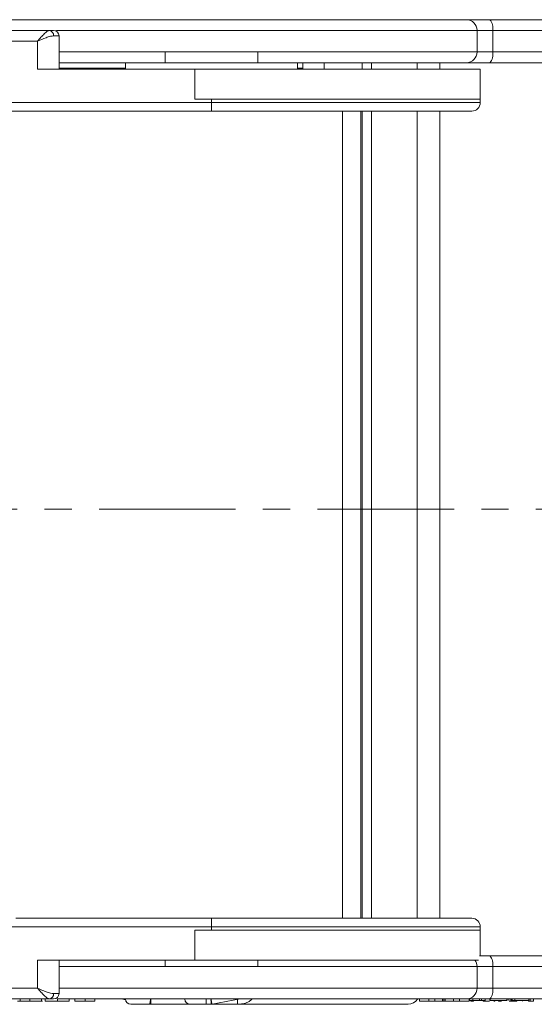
# Model space of a CAD drawing. Header units: millimetres. Extents: x 8853 to 11418, y 45 to 1005.
# Tile 35 of 256: x 9468 to 9516, y 263 to 355. Entities that reach past the tile are written whole.
import ezdxf

# ---------------------------------------------------------------- set-up
doc = ezdxf.new("R2010")
doc.units = ezdxf.units.MM
doc.linetypes.add('CENTERX2', pattern=[20.32, 12.7, -2.54, 2.54, -2.54])

msp = doc.modelspace()

# ---------------------------------------------------------------- linework, layer by layer
at = {"color": 7, "linetype": 'Continuous', "lineweight": 15}
for p, q in [((9509.625, 354.671), (9511.813, 354.671)), ((9511.813, 354.671), (9533.728, 354.671)), ((9470.849, 353.671), (9429.917, 353.671)), ((9471.488, 353.671), (9510.613, 353.671)), ((9510.613, 351.671), (9510.613, 353.671)), ((9510.613, 353.671), (9512.071, 353.671)), ((9512.071, 353.671), (9512.071, 351.671)), ((9512.071, 353.671), (9533.987, 353.671)), ((9429.917, 352.671), (9469.731, 352.671)), ((9469.731, 352.671), (9469.731, 350.071)), ((9471.731, 353.171), (9471.222, 353.171)), ((9471.731, 350.071), (9471.731, 353.171)), ((9471.731, 351.671), (9481.617, 351.671)), ((9481.617, 351.671), (9490.217, 351.671)), ((9490.217, 351.671), (9510.613, 351.671)), ((9512.071, 351.671), (9510.613, 351.671)), ((9512.071, 351.671), (9533.987, 351.671)), ((9471.731, 350.671), (9481.617, 350.671)), ((9477.917, 350.671), (9477.917, 350.071)), ((9490.217, 350.671), (9509.625, 350.671)), ((9493.917, 350.071), (9493.917, 350.671)), ((9494.395, 350.671), (9494.395, 350.071)), ((9496.395, 350.071), (9496.395, 350.671)), ((9499.917, 350.671), (9499.917, 350.071)), ((9500.795, 350.071), (9500.795, 350.671)), ((9505.038, 350.671), (9505.038, 350.071)), ((9507.159, 350.671), (9507.159, 350.071)), ((9509.625, 350.671), (9511.813, 350.671)), ((9511.813, 350.671), (9533.728, 350.671)), ((9469.731, 350.071), (9484.355, 350.071)), ((9471.731, 350.171), (9477.917, 350.171)), ((9472.21, 350.171), (9472.21, 350.071)), ((9484.355, 350.071), (9484.355, 347.271)), ((9510.916, 350.071), (9484.355, 350.071)), ((9493.917, 350.171), (9494.395, 350.171)), ((9510.916, 347.268), (9510.916, 350.071)), ((9485.917, 346.971), (9446.102, 346.971)), ((9484.355, 347.271), (9510.594, 347.271)), ((9485.917, 347.271), (9485.917, 346.971)), ((9485.917, 346.171), (9485.917, 346.971)), ((9510.917, 346.971), (9485.917, 346.971)), ((9510.917, 347.271), (9510.594, 347.271)), ((9510.917, 346.971), (9510.917, 347.275)), ((9485.917, 346.171), (9462.264, 346.171)), ((9498.112, 346.171), (9498.112, 271.171)), ((9499.812, 271.171), (9499.812, 346.171)), ((9499.917, 346.171), (9499.917, 271.171)), ((9500.795, 271.171), (9500.795, 346.171)), ((9505.038, 346.171), (9505.038, 271.171)), ((9507.159, 346.171), (9507.159, 271.171)), ((9467.728, 271.171), (9485.917, 271.171)), ((9485.917, 270.371), (9485.917, 271.171)), ((9446.102, 270.371), (9485.917, 270.371)), ((9484.355, 270.071), (9484.355, 267.271)), ((9510.594, 270.071), (9484.355, 270.071)), ((9485.917, 270.371), (9485.917, 270.071)), ((9485.917, 270.371), (9510.917, 270.371)), ((9510.594, 270.071), (9510.917, 270.071)), ((9510.916, 267.671), (9510.916, 270.075)), ((9510.917, 270.068), (9510.917, 270.371)), ((9469.731, 267.271), (9469.731, 264.671)), ((9484.355, 267.271), (9469.731, 267.271)), ((9471.731, 264.171), (9471.731, 267.271)), ((9484.355, 267.271), (9510.734, 267.271)), ((9511.813, 267.671), (9510.855, 267.671)), ((9533.728, 267.671), (9511.813, 267.671)), ((9481.617, 266.671), (9471.731, 266.671)), ((9490.217, 266.671), (9481.617, 266.671)), ((9510.613, 266.671), (9490.217, 266.671)), ((9510.613, 264.671), (9510.613, 266.671)), ((9510.613, 266.671), (9512.071, 266.671)), ((9512.071, 266.671), (9512.071, 264.671)), ((9533.987, 266.671), (9512.071, 266.671)), ((9469.731, 264.671), (9429.917, 264.671)), ((9471.731, 264.671), (9510.613, 264.671)), ((9512.071, 264.671), (9510.613, 264.671)), ((9512.071, 264.671), (9533.987, 264.671)), ((9429.917, 263.671), (9470.849, 263.671)), ((9468.129, 263.671), (9468.129, 263.471)), ((9469.018, 263.471), (9469.018, 263.671)), ((9470.105, 263.671), (9470.105, 263.471)), ((9470.436, 263.671), (9470.436, 263.471)), ((9471.222, 264.171), (9471.731, 264.171)), ((9471.591, 263.471), (9471.591, 263.671)), ((9509.625, 263.671), (9471.597, 263.671)), ((9472.68, 263.671), (9472.68, 263.471)), ((9473.191, 263.671), (9473.191, 263.471)), ((9474.154, 263.471), (9474.154, 263.671)), ((9475.075, 263.671), (9475.075, 263.471)), ((9477.543, 263.671), (9477.93, 263.599)), ((9485.427, 263.171), (9485.427, 263.671)), ((9485.962, 263.18), (9488.583, 263.671)), ((9488.321, 263.671), (9488.321, 263.171)), ((9505.255, 263.671), (9505.255, 263.471)), ((9506.137, 263.671), (9506.137, 263.471)), ((9506.679, 263.671), (9506.679, 263.471)), ((9507.411, 263.671), (9507.411, 263.471)), ((9507.521, 263.671), (9507.521, 263.471)), ((9507.653, 263.671), (9507.653, 263.471)), ((9508.411, 263.471), (9508.411, 263.671)), ((9508.995, 263.671), (9508.995, 263.471)), ((9511.813, 263.671), (9509.625, 263.671)), ((9509.876, 263.671), (9509.876, 263.471)), ((9509.921, 263.671), (9509.921, 263.521)), ((9509.921, 263.671), (9509.921, 263.521)), ((9510.233, 263.521), (9509.921, 263.521)), ((9510.028, 263.521), (9510.028, 263.471)), ((9510.233, 263.671), (9510.233, 263.521)), ((9510.296, 263.521), (9510.296, 263.471)), ((9510.846, 263.521), (9510.846, 263.671)), ((9511.012, 263.671), (9511.012, 263.521)), ((9511.012, 263.521), (9511.358, 263.521)), ((9511.184, 263.471), (9511.184, 263.521)), ((9511.358, 263.671), (9511.358, 263.521)), ((9511.794, 263.671), (9511.794, 263.521)), ((9533.728, 263.671), (9511.813, 263.671)), ((9511.826, 263.671), (9511.826, 263.521)), ((9512.272, 263.521), (9512.272, 263.471)), ((9512.603, 263.521), (9512.603, 263.471)), ((9513.376, 263.521), (9513.376, 263.671)), ((9513.503, 263.521), (9513.503, 263.671)), ((9513.704, 263.671), (9513.704, 263.471)), ((9513.822, 263.671), (9513.822, 263.521)), ((9513.822, 263.521), (9513.878, 263.521)), ((9513.859, 263.521), (9513.859, 263.471)), ((9513.878, 263.671), (9513.878, 263.521)), ((9514.132, 263.521), (9513.878, 263.521)), ((9514.132, 263.671), (9514.132, 263.521)), ((9515.43, 263.521), (9514.132, 263.521)), ((9514.308, 263.521), (9514.308, 263.471)), ((9514.846, 263.521), (9514.846, 263.471)), ((9515.402, 263.471), (9515.402, 263.521)), ((9515.43, 263.671), (9515.43, 263.521)), ((9515.553, 263.521), (9515.553, 263.671)), ((9515.851, 263.671), (9515.851, 263.471)), ((9470.06, 263.471), (9470.203, 263.471)), ((9485.427, 263.171), (9488.321, 263.171)), ((9505.255, 263.471), (9506.137, 263.471)), ((9506.137, 263.471), (9506.679, 263.471)), ((9506.679, 263.471), (9507.411, 263.471)), ((9507.653, 263.471), (9508.411, 263.471)), ((9508.411, 263.471), (9508.995, 263.471)), ((9508.995, 263.471), (9509.876, 263.471)), ((9513.615, 263.471), (9513.704, 263.471)), ((9513.859, 263.471), (9514.308, 263.471)), ((9515.402, 263.471), (9515.851, 263.471))]:
    msp.add_line(p, q, dxfattribs=at)
at = {"color": 1, "linetype": 'CENTERX2', "lineweight": 13}
msp.add_line((9894.553, 309.171), (9223.614, 309.171), dxfattribs=at)
at = {"color": 7, "linetype": 'Continuous', "lineweight": 15}
for centre, radius, start, end in [((9509.619, 353.677), 0.994, 359.65247, 89.6482), ((9510.911, 353.905), 1.183, 348.63095, 40.39069), ((9470.775, 353.227), 0.451, 352.91865, 80.4798), ((9471.231, 353.171), 0.5, 0, 90), ((9509.619, 351.665), 0.994, 270.3518, 0.34753), ((9510.911, 351.438), 1.183, 319.60931, 11.36905), ((9510.117, 346.971), 0.8, 270, 0), ((9510.117, 270.371), 0.8, 0, 90), ((9509.606, 266.672), 1.007, 359.956, 36.49633), ((9510.911, 266.905), 1.183, 348.63095, 40.39069), ((9509.619, 264.665), 0.994, 270.3518, 0.34753), ((9510.911, 264.438), 1.183, 319.60931, 11.36905), ((9470.775, 264.116), 0.451, 279.5202, 7.08135), ((9471.231, 264.171), 0.5, 270, 0), ((9478.417, 263.671), 0.5, 180, 270), ((9460.083, 263.546), 20.177, 358.93505, 0.35495), ((9483.927, 263.671), 0.5, 180, 270), ((9506.044, 263.546), 20.177, 179.64505, 181.06495), ((9504.21, 264.171), 1, 270, 329.31685), ((9485.87, 263.671), 0.5, 270, 280.61966)]:
    msp.add_arc(centre, radius, start, end, dxfattribs=at)
for points, knots in [([(9461.917, 354.671), (9461.99, 354.671), (9462.141, 354.671), (9463.383, 354.671), (9465.42, 354.671), (9468.271, 354.671), (9471.772, 354.671), (9475.707, 354.671), (9479.843, 354.671), (9484.058, 354.671), (9488.354, 354.671), (9492.717, 354.671), (9496.989, 354.671), (9500.919, 354.671), (9504.281, 354.671), (9506.892, 354.671), (9508.748, 354.671), (9509.338, 354.671), (9509.625, 354.671)], [0, 0, 0, 0, 0.059601, 0.121983, 0.186388, 0.251844, 0.316954, 0.380718, 0.441799, 0.500077, 0.558989, 0.621006, 0.685287, 0.750615, 0.815914, 0.879786, 0.94138, 1, 1, 1, 1]), ([(9469.731, 352.671), (9469.837, 352.794), (9470.049, 353.039), (9470.359, 353.369), (9470.638, 353.619), (9470.781, 353.654), (9470.849, 353.671)], [0, 0, 0, 0, 0.2515188, 0.5017844, 0.7656323, 1, 1, 1, 1]), ([(9471.222, 353.171), (9471.127, 353.161), (9470.918, 353.14), (9470.419, 352.968), (9470.001, 352.788), (9469.731, 352.671)], [0, 0, 0, 0, 0.227067, 0.501595, 1, 1, 1, 1]), ([(9481.617, 351.671), (9481.616, 351.542), (9481.616, 351.346), (9481.616, 351.113), (9481.617, 350.92), (9481.616, 350.775), (9481.616, 350.686), (9481.616, 350.676), (9481.617, 350.671)], [0, 0, 0, 0, 0.243585, 0.370293, 0.500041, 0.718536, 0.851503, 1, 1, 1, 1]), ([(9490.217, 351.671), (9490.217, 351.542), (9490.217, 351.346), (9490.217, 351.114), (9490.216, 350.92), (9490.217, 350.775), (9490.217, 350.686), (9490.217, 350.676), (9490.217, 350.671)], [0, 0, 0, 0, 0.243378, 0.369967, 0.499586, 0.71828, 0.851368, 1, 1, 1, 1]), ([(9510.117, 346.171), (9510.038, 346.171), (9509.877, 346.171), (9508.761, 346.171), (9507.442, 346.171), (9505.778, 346.171), (9503.151, 346.171), (9499.914, 346.171), (9497.068, 346.171), (9494.159, 346.171), (9490.433, 346.171), (9487.392, 346.171), (9485.917, 346.171)], [0, 0, 0, 0, 0.116478, 0.239932, 0.304301, 0.368684, 0.5, 0.631316, 0.695685, 0.760068, 0.883522, 1, 1, 1, 1]), ([(9485.917, 271.171), (9487.392, 271.171), (9490.433, 271.171), (9494.159, 271.171), (9497.068, 271.171), (9499.914, 271.171), (9503.151, 271.171), (9505.778, 271.171), (9507.442, 271.171), (9508.761, 271.171), (9509.877, 271.171), (9510.038, 271.171), (9510.117, 271.171)], [0, 0, 0, 0, 0.116478, 0.239932, 0.304301, 0.368684, 0.5, 0.631316, 0.695685, 0.760068, 0.883522, 1, 1, 1, 1]), ([(9481.616, 267.271), (9481.616, 267.256), (9481.616, 267.19), (9481.616, 266.994), (9481.616, 266.799), (9481.617, 266.671)], [0, 0, 0, 0, 0.094782, 0.404529, 1, 1, 1, 1]), ([(9490.217, 266.671), (9490.217, 266.799), (9490.217, 266.994), (9490.217, 267.19), (9490.217, 267.256), (9490.217, 267.271)], [0, 0, 0, 0, 0.595467, 0.905216, 1, 1, 1, 1]), ([(9469.731, 264.671), (9470.001, 264.555), (9470.419, 264.374), (9470.918, 264.203), (9471.127, 264.181), (9471.222, 264.171)], [0, 0, 0, 0, 0.498405, 0.772925, 1, 1, 1, 1]), ([(9470.849, 263.671), (9470.781, 263.688), (9470.638, 263.724), (9470.359, 263.974), (9470.049, 264.304), (9469.837, 264.549), (9469.731, 264.671)], [0, 0, 0, 0, 0.234359, 0.498216, 0.748481, 1, 1, 1, 1]), ([(9480.164, 263.18), (9480.166, 263.186), (9480.168, 263.197), (9480.181, 263.258), (9480.195, 263.333), (9480.215, 263.433), (9480.238, 263.555), (9480.252, 263.63), (9480.259, 263.671)], [0, 0, 0, 0, 0.24166, 0.368694, 0.499829, 0.705384, 0.84166, 1, 1, 1, 1]), ([(9485.867, 263.671), (9485.875, 263.63), (9485.889, 263.555), (9485.911, 263.433), (9485.931, 263.333), (9485.946, 263.258), (9485.958, 263.197), (9485.961, 263.186), (9485.962, 263.18)], [0, 0, 0, 0, 0.158364, 0.294648, 0.500171, 0.631321, 0.75836, 1, 1, 1, 1]), ([(9489.686, 263.671), (9489.637, 263.62), (9489.523, 263.503), (9489.236, 263.336), (9488.827, 263.198), (9488.49, 263.18), (9488.321, 263.171)], [0, 0, 0, 0, 0.140761, 0.322076, 0.659839, 1, 1, 1, 1]), ([(9510.846, 263.521), (9510.813, 263.521), (9510.747, 263.521), (9510.623, 263.521), (9510.503, 263.521), (9510.398, 263.521), (9510.317, 263.521), (9510.283, 263.521), (9510.265, 263.521), (9510.257, 263.521), (9510.251, 263.521), (9510.246, 263.521), (9510.243, 263.521), (9510.241, 263.521), (9510.24, 263.521), (9510.238, 263.521), (9510.237, 263.521), (9510.236, 263.521), (9510.234, 263.521), (9510.234, 263.521), (9510.233, 263.521)], [0, 0, 0, 0, 0.109177, 0.218957, 0.351314, 0.453069, 0.554678, 0.69302, 0.73039, 0.767757, 0.805121, 0.842483, 0.861163, 0.879843, 0.898522, 0.917202, 0.935882, 0.954561, 0.973241, 1, 1, 1, 1]), ([(9510.846, 263.521), (9510.875, 263.521), (9510.932, 263.521), (9511.003, 263.521), (9511.016, 263.521), (9511.013, 263.521), (9511.012, 263.521)], [0, 0, 0, 0, 0.10007, 0.199297, 0.461327, 1, 1, 1, 1]), ([(9511.826, 263.521), (9511.847, 263.521), (9511.889, 263.521), (9512.042, 263.521), (9512.25, 263.521), (9512.482, 263.521), (9512.738, 263.521), (9512.99, 263.521), (9513.2, 263.521), (9513.325, 263.521), (9513.383, 263.521), (9513.371, 263.521), (9513.368, 263.521)], [0, 0, 0, 0, 0.124898, 0.250837, 0.3495, 0.448348, 0.54637, 0.663723, 0.770727, 0.870381, 0.976947, 1, 1, 1, 1]), ([(9515.519, 263.521), (9515.519, 263.521), (9515.559, 263.521), (9515.549, 263.521), (9515.539, 263.521)], [0, 0, 0, 0, 0.013048, 1, 1, 1, 1]), ([(9468.129, 263.471), (9468.091, 263.471), (9468.013, 263.471), (9467.931, 263.471), (9467.88, 263.471), (9467.864, 263.471), (9467.862, 263.471), (9467.861, 263.471)], [0, 0, 0, 0, 0.228036, 0.461347, 0.689746, 0.923403, 1, 1, 1, 1]), ([(9469.018, 263.471), (9468.951, 263.471), (9468.816, 263.471), (9468.618, 263.471), (9468.431, 263.471), (9468.292, 263.471), (9468.194, 263.471), (9468.151, 263.471), (9468.129, 263.471)], [0, 0, 0, 0, 0.195914, 0.39631, 0.592972, 0.797743, 0.898464, 1, 1, 1, 1]), ([(9469.018, 263.471), (9469.153, 263.471), (9469.399, 263.471), (9469.719, 263.471), (9469.946, 263.471), (9470.069, 263.471), (9470.094, 263.471), (9470.105, 263.471)], [0, 0, 0, 0, 0.2483792, 0.4510276, 0.6537324, 0.857674, 1, 1, 1, 1]), ([(9470.436, 263.471), (9470.449, 263.471), (9470.475, 263.471), (9470.702, 263.471), (9471.003, 263.471), (9471.314, 263.471), (9471.515, 263.471), (9471.591, 263.471)], [0, 0, 0, 0, 0.228572, 0.459007, 0.660095, 0.870765, 1, 1, 1, 1]), ([(9471.591, 263.471), (9471.727, 263.471), (9471.977, 263.471), (9472.3, 263.471), (9472.533, 263.471), (9472.648, 263.471), (9472.672, 263.471), (9472.68, 263.471)], [0, 0, 0, 0, 0.249595, 0.46063, 0.671469, 0.886859, 1, 1, 1, 1]), ([(9473.191, 263.471), (9473.194, 263.471), (9473.201, 263.471), (9473.303, 263.471), (9473.508, 263.471), (9473.76, 263.471), (9473.986, 263.471), (9474.128, 263.471), (9474.154, 263.471)], [0, 0, 0, 0, 0.230985, 0.464973, 0.609952, 0.754605, 0.955682, 1, 1, 1, 1]), ([(9474.154, 263.471), (9474.29, 263.471), (9474.512, 263.471), (9474.784, 263.471), (9474.964, 263.471), (9475.066, 263.471), (9475.072, 263.471), (9475.075, 263.471)], [0, 0, 0, 0, 0.257051, 0.4188059, 0.5813296, 0.7801411, 1, 1, 1, 1]), ([(9478.417, 263.171), (9478.516, 263.171), (9478.669, 263.171), (9479.597, 263.171), (9480.558, 263.171), (9481.751, 263.171), (9483.486, 263.171), (9484.931, 263.171), (9485.87, 263.171)], [0, 0, 0, 0, 0.239542, 0.368416, 0.5, 0.631584, 0.760458, 1, 1, 1, 1]), ([(9488.321, 263.171), (9489.411, 263.171), (9491.628, 263.171), (9494.696, 263.171), (9497.507, 263.171), (9499.921, 263.171), (9501.851, 263.171), (9503.219, 263.171), (9504.058, 263.171), (9504.16, 263.171), (9504.21, 263.171)], [0, 0, 0, 0, 0.119843, 0.244, 0.371208, 0.5, 0.628792, 0.756, 0.880157, 1, 1, 1, 1]), ([(9507.411, 263.471), (9507.42, 263.471), (9507.438, 263.471), (9507.466, 263.471), (9507.488, 263.471), (9507.507, 263.471), (9507.516, 263.471), (9507.521, 263.471)], [0, 0, 0, 0, 0.249998, 0.499996, 0.75, 0.874999, 1, 1, 1, 1]), ([(9507.521, 263.471), (9507.53, 263.471), (9507.548, 263.471), (9507.58, 263.471), (9507.615, 263.471), (9507.64, 263.471), (9507.653, 263.471)], [0, 0, 0, 0, 0.209513, 0.419031, 0.709515, 1, 1, 1, 1]), ([(9510.296, 263.471), (9510.257, 263.471), (9510.179, 263.471), (9510.098, 263.471), (9510.047, 263.471), (9510.03, 263.471), (9510.029, 263.471), (9510.028, 263.471)], [0, 0, 0, 0, 0.228036, 0.461347, 0.689746, 0.923403, 1, 1, 1, 1]), ([(9511.184, 263.471), (9511.322, 263.471), (9511.535, 263.471), (9511.714, 263.471), (9511.778, 263.471)], [0, 0, 0, 0, 0.646154, 1, 1, 1, 1]), ([(9512.162, 263.471), (9512.188, 263.471), (9512.249, 263.471), (9512.263, 263.471), (9512.272, 263.471)], [0, 0, 0, 0, 0.4235543, 1, 1, 1, 1]), ([(9512.603, 263.471), (9512.69, 263.471), (9512.799, 263.471), (9512.883, 263.471), (9512.899, 263.471)], [0, 0, 0, 0, 0.804016, 1, 1, 1, 1]), ([(9513.704, 263.471), (9513.721, 263.471), (9513.755, 263.471), (9513.791, 263.471), (9513.816, 263.471), (9513.834, 263.471), (9513.848, 263.471), (9513.856, 263.471), (9513.859, 263.471)], [0, 0, 0, 0, 0.2071281, 0.4145788, 0.5606565, 0.706858, 0.8533975, 1, 1, 1, 1])]:
    msp.add_open_spline(points, degree=3, knots=knots, dxfattribs=at)
for points in [[(9471.231, 353.671), (9471.214, 353.671), (9471.178, 353.671), (9470.959, 353.671), (9470.849, 353.671)], [(9481.617, 350.671), (9483.05, 350.671), (9485.917, 350.671), (9488.783, 350.671), (9490.217, 350.671)], [(9471.231, 263.671), (9471.214, 263.671), (9471.178, 263.671), (9470.959, 263.671), (9470.849, 263.671)]]:
    msp.add_open_spline(points, degree=3, dxfattribs=at)

doc.saveas('drawing.dxf')
